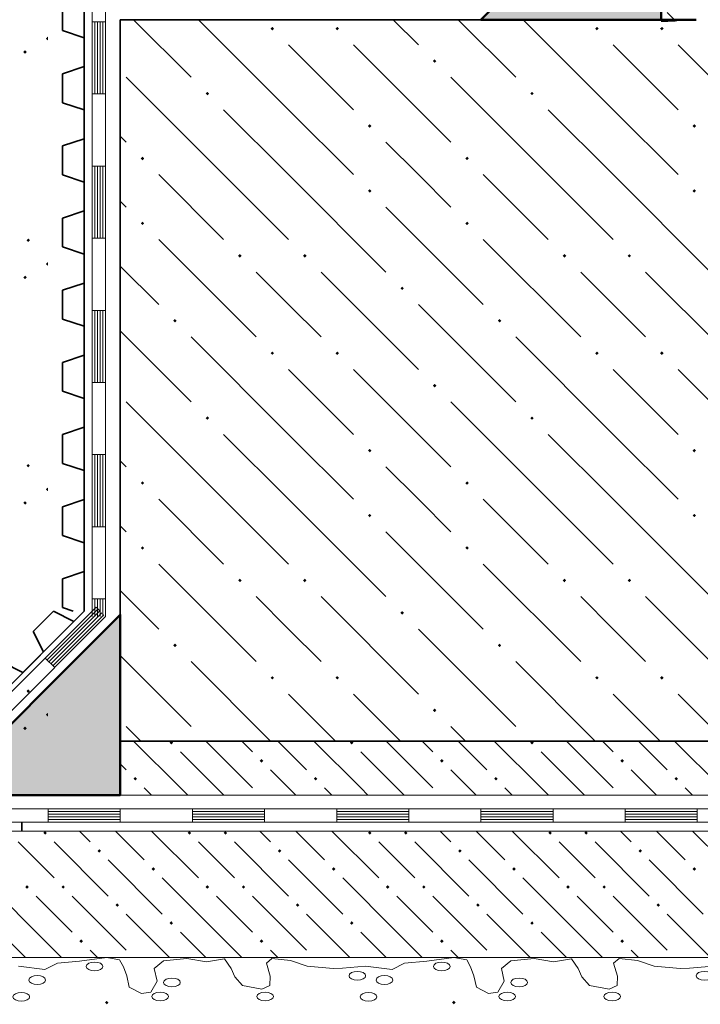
# Model space of a CAD drawing. Header units: millimetres. Extents: x 0 to 21000, y 0 to 14850.
# Tile 19 of 29: x 14638 to 15896, y 6674 to 8494. Entities that reach past the tile are written whole.
import ezdxf

# ---------------------------------------------------------------- set-up
doc = ezdxf.new("R2010")
doc.units = ezdxf.units.MM
for name, color, linetype, lineweight in [('Standard', 7, 'Continuous', 25), ('ЖБ Плита Фундамента верхний уровень', 7, 'Continuous', 35), ('Стена_ кирп кладка силик нес', 8, 'Continuous', 70), ('Фундаменты общие', 7, 'Continuous', 25)]:
    doc.layers.add(name, color=color, linetype=linetype, lineweight=lineweight)

msp = doc.modelspace()

# ---------------------------------------------------------------- hatches: boundary and pattern name
at = {"layer": 'Standard', "linetype": 'Continuous', "lineweight": 13, "transparency": 33554687}
for points in [[(14918, 7154.5), (14914.7, 7157.8), (14917.9, 7160.9), (14918.1, 7160.9), (14921.2, 7157.8)], [(15251.3, 7154.5), (15248.1, 7157.8), (15251.2, 7160.9), (15251.5, 7160.9), (15254.6, 7157.8)], [(15584.7, 7154.5), (15581.4, 7157.8), (15584.5, 7160.9), (15584.8, 7160.9), (15587.9, 7157.8)], [(15084.7, 7121.2), (15081.4, 7124.4), (15084.7, 7127.7), (15087.9, 7124.4)], [(15418, 7121.2), (15414.7, 7124.4), (15418, 7127.7), (15421.2, 7124.4)], [(15751.3, 7121.2), (15748.1, 7124.4), (15751.3, 7127.7), (15754.6, 7124.4)], [(14851.3, 7087.9), (14848.1, 7091.1), (14851.3, 7094.4), (14854.6, 7091.1)], [(15184.7, 7087.9), (15181.4, 7091.1), (15184.7, 7094.4), (15187.9, 7091.1)], [(15518, 7087.9), (15514.7, 7091.1), (15518, 7094.4), (15521.2, 7091.1)], [(15851.3, 7087.9), (15848.1, 7091.1), (15851.3, 7094.4), (15854.6, 7091.1)], [(15084.5, 7060.9), (15084.7, 7061), (15084.8, 7060.9)], [(15417.9, 7060.9), (15418, 7061), (15418.1, 7060.9)], [(15751.2, 7060.9), (15751.3, 7061), (15751.5, 7060.9)], [(14684.7, 6987.9), (14681.4, 6991.1), (14684.5, 6994.2), (14684.8, 6994.2), (14687.9, 6991.1)], [(14951.3, 6987.9), (14948.1, 6991.1), (14951.2, 6994.2), (14951.5, 6994.2), (14954.6, 6991.1)], [(15018, 6987.9), (15014.7, 6991.1), (15017.9, 6994.2), (15018.1, 6994.2), (15021.2, 6991.1)], [(15284.7, 6987.9), (15281.4, 6991.1), (15284.5, 6994.2), (15284.8, 6994.2), (15287.9, 6991.1)], [(15351.3, 6987.9), (15348.1, 6991.1), (15351.2, 6994.2), (15351.5, 6994.2), (15354.6, 6991.1)], [(15618, 6987.9), (15614.7, 6991.1), (15617.9, 6994.2), (15618.1, 6994.2), (15621.2, 6991.1)], [(15684.7, 6987.9), (15681.4, 6991.1), (15684.5, 6994.2), (15684.8, 6994.2), (15687.9, 6991.1)], [(14784.7, 6954.5), (14781.4, 6957.8), (14784.7, 6961), (14787.9, 6957.8)], [(15118, 6954.5), (15114.7, 6957.8), (15118, 6961), (15121.2, 6957.8)], [(15451.3, 6954.5), (15448.1, 6957.8), (15451.3, 6961), (15454.6, 6957.8)], [(15784.7, 6954.5), (15781.4, 6957.8), (15784.7, 6961), (15787.9, 6957.8)], [(14884.7, 6921.2), (14881.4, 6924.4), (14884.7, 6927.7), (14887.9, 6924.4)], [(15218, 6921.2), (15214.7, 6924.4), (15218, 6927.7), (15221.2, 6924.4)], [(15551.3, 6921.2), (15548.1, 6924.4), (15551.3, 6927.7), (15554.6, 6924.4)], [(15884.7, 6921.2), (15881.4, 6924.4), (15884.7, 6927.7), (15887.9, 6924.4)], [(14651.3, 6887.9), (14648.1, 6891.1), (14651.3, 6894.4), (14654.6, 6891.1)], [(14718, 6887.9), (14714.7, 6891.1), (14718, 6894.4), (14721.2, 6891.1)], [(14984.7, 6887.9), (14981.4, 6891.1), (14984.7, 6894.4), (14987.9, 6891.1)], [(15051.3, 6887.9), (15048.1, 6891.1), (15051.3, 6894.4), (15054.6, 6891.1)], [(15318, 6887.9), (15314.7, 6891.1), (15318, 6894.4), (15321.2, 6891.1)], [(15384.7, 6887.9), (15381.4, 6891.1), (15384.7, 6894.4), (15387.9, 6891.1)], [(15651.3, 6887.9), (15648.1, 6891.1), (15651.3, 6894.4), (15654.6, 6891.1)], [(15718, 6887.9), (15714.7, 6891.1), (15718, 6894.4), (15721.2, 6891.1)], [(14818, 6854.5), (14814.7, 6857.8), (14818, 6861), (14821.2, 6857.8)], [(15151.3, 6854.5), (15148.1, 6857.8), (15151.3, 6861), (15154.6, 6857.8)], [(15484.7, 6854.5), (15481.4, 6857.8), (15484.7, 6861), (15487.9, 6857.8)], [(15818, 6854.5), (15814.7, 6857.8), (15818, 6861), (15821.2, 6857.8)], [(14918, 6821.2), (14914.7, 6824.4), (14918, 6827.7), (14921.2, 6824.4)], [(15251.3, 6821.2), (15248.1, 6824.4), (15251.3, 6827.7), (15254.6, 6824.4)], [(15584.7, 6821.2), (15581.4, 6824.4), (15584.7, 6827.7), (15587.9, 6824.4)], [(14751.3, 6787.9), (14748.1, 6791.1), (14751.3, 6794.4), (14754.6, 6791.1)], [(15084.7, 6787.9), (15081.4, 6791.1), (15084.7, 6794.4), (15087.9, 6791.1)], [(15418, 6787.9), (15414.7, 6791.1), (15418, 6794.4), (15421.2, 6791.1)], [(15751.3, 6787.9), (15748.1, 6791.1), (15751.3, 6794.4), (15754.6, 6791.1)], [(14851.2, 6760.9), (14851.3, 6761), (14851.5, 6760.9)], [(15184.5, 6760.9), (15184.7, 6761), (15184.8, 6760.9)], [(15517.9, 6760.9), (15518, 6761), (15518.1, 6760.9)], [(15851.2, 6760.9), (15851.3, 6761), (15851.5, 6760.9)], [(14795.3, 6677.6), (14798.6, 6680.8), (14801.8, 6677.6), (14798.6, 6674.3)], [(15437, 6677.6), (15440.2, 6680.8), (15443.5, 6677.6), (15440.2, 6674.3)]]:
    msp.add_hatch(color=7, dxfattribs=at).paths.add_polyline_path(points, flags=16)
at = {"layer": 'ЖБ Плита Фундамента верхний уровень', "linetype": 'Continuous', "lineweight": 18, "transparency": 33554687}
for points in [[(15101.4, 8477.8), (15104.7, 8481), (15107.9, 8477.8), (15104.7, 8474.5)], [(15221.4, 8477.8), (15224.7, 8481), (15227.9, 8477.8), (15224.7, 8474.5)], [(15701.4, 8477.8), (15704.7, 8481), (15707.9, 8477.8), (15704.7, 8474.5)], [(15821.4, 8477.8), (15824.7, 8481), (15827.9, 8477.8), (15824.7, 8474.5)], [(15401.4, 8417.8), (15404.7, 8421), (15407.9, 8417.8), (15404.7, 8414.5)], [(14981.4, 8357.8), (14984.7, 8361), (14987.9, 8357.8), (14984.7, 8354.5)], [(15581.4, 8357.8), (15584.7, 8361), (15587.9, 8357.8), (15584.7, 8354.5)], [(15281.4, 8297.8), (15284.7, 8301), (15287.9, 8297.8), (15284.7, 8294.5)], [(15881.4, 8297.8), (15884.7, 8301), (15887.9, 8297.8), (15884.7, 8294.5)], [(14861.4, 8237.8), (14864.7, 8241), (14867.9, 8237.8), (14864.7, 8234.5)], [(15461.4, 8237.8), (15464.7, 8241), (15467.9, 8237.8), (15464.7, 8234.5)], [(15281.4, 8177.8), (15284.7, 8181), (15287.9, 8177.8), (15284.7, 8174.5)], [(15881.4, 8177.8), (15884.7, 8181), (15887.9, 8177.8), (15884.7, 8174.5)], [(14861.4, 8117.8), (14864.7, 8121), (14867.9, 8117.8), (14864.7, 8114.5)], [(15461.4, 8117.8), (15464.7, 8121), (15467.9, 8117.8), (15464.7, 8114.5)], [(15041.4, 8057.8), (15044.7, 8061), (15047.9, 8057.8), (15044.7, 8054.5)], [(15161.4, 8057.8), (15164.7, 8061), (15167.9, 8057.8), (15164.7, 8054.5)], [(15641.4, 8057.8), (15644.7, 8061), (15647.9, 8057.8), (15644.7, 8054.5)], [(15761.4, 8057.8), (15764.7, 8061), (15767.9, 8057.8), (15764.7, 8054.5)], [(15341.4, 7997.8), (15344.7, 8001), (15347.9, 7997.8), (15344.7, 7994.5)], [(14921.4, 7937.8), (14924.7, 7941), (14927.9, 7937.8), (14924.7, 7934.5)], [(15521.4, 7937.8), (15524.7, 7941), (15527.9, 7937.8), (15524.7, 7934.5)], [(15101.4, 7877.8), (15104.7, 7881), (15107.9, 7877.8), (15104.7, 7874.5)], [(15221.4, 7877.8), (15224.7, 7881), (15227.9, 7877.8), (15224.7, 7874.5)], [(15701.4, 7877.8), (15704.7, 7881), (15707.9, 7877.8), (15704.7, 7874.5)], [(15821.4, 7877.8), (15824.7, 7881), (15827.9, 7877.8), (15824.7, 7874.5)], [(15401.4, 7817.8), (15404.7, 7821), (15407.9, 7817.8), (15404.7, 7814.5)], [(14981.4, 7757.8), (14984.7, 7761), (14987.9, 7757.8), (14984.7, 7754.5)], [(15581.4, 7757.8), (15584.7, 7761), (15587.9, 7757.8), (15584.7, 7754.5)], [(15281.4, 7697.8), (15284.7, 7701), (15287.9, 7697.8), (15284.7, 7694.5)], [(15881.4, 7697.8), (15884.7, 7701), (15887.9, 7697.8), (15884.7, 7694.5)], [(14861.4, 7637.8), (14864.7, 7641), (14867.9, 7637.8), (14864.7, 7634.5)], [(15461.4, 7637.8), (15464.7, 7641), (15467.9, 7637.8), (15464.7, 7634.5)], [(15281.4, 7577.8), (15284.7, 7581), (15287.9, 7577.8), (15284.7, 7574.5)], [(15881.4, 7577.8), (15884.7, 7581), (15887.9, 7577.8), (15884.7, 7574.5)], [(14861.4, 7517.8), (14864.7, 7521), (14867.9, 7517.8), (14864.7, 7514.5)], [(15461.4, 7517.8), (15464.7, 7521), (15467.9, 7517.8), (15464.7, 7514.5)], [(15041.4, 7457.8), (15044.7, 7461), (15047.9, 7457.8), (15044.7, 7454.5)], [(15161.4, 7457.8), (15164.7, 7461), (15167.9, 7457.8), (15164.7, 7454.5)], [(15641.4, 7457.8), (15644.7, 7461), (15647.9, 7457.8), (15644.7, 7454.5)], [(15761.4, 7457.8), (15764.7, 7461), (15767.9, 7457.8), (15764.7, 7454.5)], [(15341.4, 7397.8), (15344.7, 7401), (15347.9, 7397.8), (15344.7, 7394.5)], [(14921.4, 7337.8), (14924.7, 7341), (14927.9, 7337.8), (14924.7, 7334.5)], [(15521.4, 7337.8), (15524.7, 7341), (15527.9, 7337.8), (15524.7, 7334.5)], [(15101.4, 7277.8), (15104.7, 7281), (15107.9, 7277.8), (15104.7, 7274.5)], [(15221.4, 7277.8), (15224.7, 7281), (15227.9, 7277.8), (15224.7, 7274.5)], [(15701.4, 7277.8), (15704.7, 7281), (15707.9, 7277.8), (15704.7, 7274.5)], [(15821.4, 7277.8), (15824.7, 7281), (15827.9, 7277.8), (15824.7, 7274.5)], [(15401.4, 7217.8), (15404.7, 7221), (15407.9, 7217.8), (15404.7, 7214.5)], [(14984.5, 7160.9), (14984.7, 7161), (14984.8, 7160.9)], [(15584.5, 7160.9), (15584.7, 7161), (15584.8, 7160.9)]]:
    msp.add_hatch(color=7, dxfattribs=at).paths.add_polyline_path(points, flags=16)
at = {"layer": 'Стена_ кирп кладка силик нес', "linetype": 'Continuous', "lineweight": 13, "transparency": 33554687}
for points in [[(15823.6, 8494.2), (15823.6, 8827.6), (15490.2, 8494.2)], [(14823.6, 7060.9), (14823.6, 7394.2), (14490.2, 7060.9)]]:
    msp.add_hatch(color=7, dxfattribs=at).paths.add_polyline_path(points)
for points in [[(14686, 8459.4), (14689.2, 8462.7), (14690.2, 8461.8), (14690.2, 8457.1), (14689.2, 8456.2)], [(14644.3, 8434.4), (14647.6, 8437.7), (14650.8, 8434.4), (14647.6, 8431.2)], [(14650.2, 8086.5), (14653.4, 8089.8), (14656.7, 8086.5), (14653.4, 8083.3)], [(14686, 8042.8), (14689.2, 8046), (14690.2, 8045.1), (14690.2, 8040.5), (14689.2, 8039.5)], [(14644.3, 8017.8), (14647.6, 8021), (14650.8, 8017.8), (14647.6, 8014.5)], [(14650.2, 7669.9), (14653.4, 7673.1), (14656.7, 7669.9), (14653.4, 7666.6)], [(14686, 7626.1), (14689.2, 7629.4), (14690.2, 7628.4), (14690.2, 7623.8), (14689.2, 7622.9)], [(14644.3, 7601.1), (14647.6, 7604.4), (14650.8, 7601.1), (14647.6, 7597.9)], [(14650.2, 7253.2), (14653.4, 7256.4), (14656.7, 7253.2), (14653.4, 7249.9)], [(14686, 7209.4), (14689.2, 7212.7), (14690.2, 7211.8), (14690.2, 7207.1), (14689.2, 7206.2)], [(14644.3, 7184.4), (14647.6, 7187.7), (14650.8, 7184.4), (14647.6, 7181.2)]]:
    msp.add_hatch(color=7, dxfattribs=at).paths.add_polyline_path(points, flags=16)

# ---------------------------------------------------------------- linework, layer by layer
at = {"layer": 'Standard', "color": 7, "linetype": 'Continuous', "lineweight": 35, "transparency": 33554687}
for p, q in [((14756.8, 8577.6), (14756.8, 8300.8)), ((14716.8, 8527.5), (14716.8, 8474.1)), ((14716.8, 8474.1), (14756.8, 8460.8)), ((14756.8, 8460.8), (14756.8, 8407.5)), ((14756.8, 8407.5), (14716.8, 8394.1)), ((14716.8, 8394.1), (14716.8, 8340.8)), ((14716.8, 8340.8), (14756.8, 8327.5)), ((14756.8, 8327.5), (14756.8, 8300.8)), ((14756.8, 8300.8), (14756.8, 7553.2)), ((14756.8, 8300.8), (14756.8, 8274.1)), ((14756.8, 8274.1), (14716.8, 8260.8)), ((14716.8, 8260.8), (14716.8, 8207.5)), ((14716.8, 8207.5), (14756.8, 8194.1)), ((14756.8, 8194.1), (14756.8, 8140.8)), ((14756.8, 8140.8), (14716.8, 8127.5)), ((14716.8, 8127.5), (14716.8, 8074.1)), ((14716.8, 8074.1), (14756.8, 8060.8)), ((14756.8, 8060.8), (14756.8, 8007.5)), ((14756.8, 8007.5), (14716.8, 7994.1)), ((14716.8, 7994.1), (14716.8, 7940.8)), ((14716.8, 7940.8), (14756.8, 7927.5)), ((14756.8, 7927.5), (14756.8, 7874.1)), ((14756.8, 7874.1), (14716.8, 7860.8)), ((14716.8, 7860.8), (14716.8, 7807.5)), ((14716.8, 7807.5), (14756.8, 7794.1)), ((14756.8, 7794.1), (14756.8, 7740.8)), ((14756.8, 7740.8), (14716.8, 7727.5)), ((14716.8, 7727.5), (14716.8, 7674.1)), ((14716.8, 7674.1), (14756.8, 7660.8)), ((14756.8, 7660.8), (14756.8, 7607.5)), ((14756.8, 7607.5), (14716.8, 7594.1)), ((14716.8, 7594.1), (14716.8, 7553.2)), ((14716.8, 7553.2), (14716.8, 7540.8)), ((14756.8, 7553.2), (14756.8, 7400.9)), ((14716.8, 7540.8), (14756.8, 7527.5)), ((14756.8, 7527.5), (14756.8, 7474.1)), ((14756.8, 7474.1), (14716.8, 7460.8)), ((14716.8, 7460.8), (14716.8, 7407.5)), ((14716.8, 7407.5), (14736.6, 7400.9)), ((14756.8, 7400.9), (14450.4, 7094.5)), ((14700.3, 7400.9), (14662.6, 7363.2)), ((14738, 7382), (14700.3, 7400.9)), ((14756.8, 7400.9), (14738, 7382)), ((14662.6, 7363.2), (14681.4, 7325.5)), ((14681.4, 7325.5), (14643.7, 7287.8)), ((14643.7, 7287.8), (14606, 7306.6)), ((14641.5, 7010.9), (14641.5, 6994.2)), ((14641.5, 7010.9), (14641.5, 6994.2))]:
    msp.add_line(p, q, dxfattribs=at)
at = {"layer": 'Standard', "color": 7, "linetype": 'Continuous', "lineweight": 18, "transparency": 33554687}
for p, q in [((14771.6, 8546.1), (14771.6, 8490.4)), ((14796.6, 8521.1), (14796.6, 8490.4)), ((14771.6, 8490.4), (14771.6, 8223.7)), ((14771.6, 8490.4), (14796.6, 8490.4)), ((14771.6, 8490.4), (14796.6, 8490.4)), ((14776.6, 8490.4), (14776.6, 8357)), ((14781.6, 8490.4), (14781.6, 8357)), ((14786.6, 8490.4), (14786.6, 8357)), ((14791.6, 8490.4), (14791.6, 8357)), ((14796.6, 8490.4), (14796.6, 8223.7)), ((14771.6, 8357), (14796.6, 8357)), ((14771.6, 8223.7), (14771.6, 7957)), ((14771.6, 8223.7), (14796.6, 8223.7)), ((14771.6, 8223.7), (14796.6, 8223.7)), ((14776.6, 8223.7), (14776.6, 8090.4)), ((14781.6, 8223.7), (14781.6, 8090.4)), ((14786.6, 8223.7), (14786.6, 8090.4)), ((14791.6, 8223.7), (14791.6, 8090.4)), ((14796.6, 8223.7), (14796.6, 7957)), ((14771.6, 8090.4), (14796.6, 8090.4)), ((14771.6, 7957), (14771.6, 7690.4)), ((14771.6, 7957), (14796.6, 7957)), ((14771.6, 7957), (14796.6, 7957)), ((14776.6, 7957), (14776.6, 7823.7)), ((14781.6, 7957), (14781.6, 7823.7)), ((14786.6, 7957), (14786.6, 7823.7)), ((14791.6, 7957), (14791.6, 7823.7)), ((14796.6, 7957), (14796.6, 7690.4)), ((14771.6, 7823.7), (14796.6, 7823.7)), ((14771.6, 7690.4), (14771.6, 7423.7)), ((14771.6, 7690.4), (14796.6, 7690.4)), ((14771.6, 7690.4), (14796.6, 7690.4)), ((14776.6, 7690.4), (14776.6, 7557)), ((14781.6, 7690.4), (14781.6, 7557)), ((14786.6, 7690.4), (14786.6, 7557)), ((14791.6, 7690.4), (14791.6, 7557)), ((14796.6, 7690.4), (14796.6, 7423.7)), ((14771.6, 7557), (14796.6, 7557)), ((14779, 7408.6), (14590.4, 7220)), ((14771.6, 7423.7), (14771.6, 7390.9)), ((14771.6, 7423.7), (14796.6, 7423.7)), ((14771.6, 7423.7), (14796.6, 7423.7)), ((14776.6, 7423.7), (14776.6, 7390.9)), ((14779, 7408.6), (14785.9, 7401.6)), ((14781.6, 7423.7), (14781.6, 7390.9)), ((14786.6, 7423.7), (14786.6, 7390.9)), ((14791.6, 7423.7), (14791.6, 7390.9)), ((14796.6, 7423.7), (14796.6, 7390.9)), ((14796.6, 7390.9), (14608.1, 7202.3)), ((14782.5, 7405), (14688.2, 7310.8)), ((14786, 7401.5), (14691.8, 7307.2)), ((14789.6, 7398), (14695.3, 7303.7)), ((14793.1, 7394.4), (14698.8, 7300.2)), ((14684.7, 7314.3), (14702.4, 7296.6)), ((14423.6, 7035.9), (14690.2, 7035.9)), ((14690.2, 7035.9), (14956.9, 7035.9)), ((14690.2, 7035.9), (14690.2, 7010.9)), ((14690.2, 7035.9), (14690.2, 7010.9)), ((14690.2, 7030.9), (14823.6, 7030.9)), ((14690.2, 7025.9), (14823.6, 7025.9)), ((14823.6, 7035.9), (14823.6, 7010.9)), ((14956.9, 7035.9), (15223.6, 7035.9)), ((14956.9, 7035.9), (14956.9, 7010.9)), ((14956.9, 7035.9), (14956.9, 7010.9)), ((14956.9, 7030.9), (15090.2, 7030.9)), ((14956.9, 7025.9), (15090.2, 7025.9)), ((15090.2, 7035.9), (15090.2, 7010.9)), ((15223.6, 7035.9), (15490.2, 7035.9)), ((15223.6, 7035.9), (15223.6, 7010.9)), ((15223.6, 7035.9), (15223.6, 7010.9)), ((15223.6, 7030.9), (15356.9, 7030.9)), ((15223.6, 7025.9), (15356.9, 7025.9)), ((15356.9, 7035.9), (15356.9, 7010.9)), ((15490.2, 7035.9), (15756.9, 7035.9)), ((15490.2, 7035.9), (15490.2, 7010.9)), ((15490.2, 7035.9), (15490.2, 7010.9)), ((15490.2, 7030.9), (15623.6, 7030.9)), ((15490.2, 7025.9), (15623.6, 7025.9)), ((15623.6, 7035.9), (15623.6, 7010.9)), ((15756.9, 7035.9), (16023.6, 7035.9)), ((15756.9, 7035.9), (15756.9, 7010.9)), ((15756.9, 7035.9), (15756.9, 7010.9)), ((15756.9, 7030.9), (15890.2, 7030.9)), ((15756.9, 7025.9), (15890.2, 7025.9)), ((15890.2, 7035.9), (15890.2, 7010.9)), ((14423.6, 7010.9), (14690.2, 7010.9)), ((14690.2, 7020.9), (14823.6, 7020.9)), ((14690.2, 7015.9), (14823.6, 7015.9)), ((14690.2, 7010.9), (14956.9, 7010.9)), ((14956.9, 7020.9), (15090.2, 7020.9)), ((14956.9, 7015.9), (15090.2, 7015.9)), ((14956.9, 7010.9), (15223.6, 7010.9)), ((15223.6, 7020.9), (15356.9, 7020.9)), ((15223.6, 7015.9), (15356.9, 7015.9)), ((15223.6, 7010.9), (15490.2, 7010.9)), ((15490.2, 7020.9), (15623.6, 7020.9)), ((15490.2, 7015.9), (15623.6, 7015.9)), ((15490.2, 7010.9), (15756.9, 7010.9)), ((15756.9, 7020.9), (15890.2, 7020.9)), ((15756.9, 7015.9), (15890.2, 7015.9)), ((15756.9, 7010.9), (16023.6, 7010.9))]:
    msp.add_line(p, q, dxfattribs=at)
at = {"layer": 'Standard', "color": 253, "linetype": 'Continuous', "lineweight": 13, "true_color": 0xababab, "transparency": 33554687}
for p, q in [((15848.2, 8494.2), (15834.7, 8507.8)), ((14934.7, 7074.4), (14848.2, 7160.9)), ((15001.3, 7141.1), (14981.5, 7160.9)), ((15048.2, 7160.9), (15068, 7141.1)), ((15114.9, 7160.9), (15168, 7107.8)), ((15268, 7074.4), (15181.5, 7160.9)), ((15334.7, 7141.1), (15314.9, 7160.9)), ((15381.5, 7160.9), (15401.3, 7141.1)), ((15448.2, 7160.9), (15501.3, 7107.8)), ((15601.3, 7074.4), (15514.9, 7160.9)), ((15668, 7141.1), (15648.2, 7160.9)), ((15714.9, 7160.9), (15734.7, 7141.1)), ((15781.5, 7160.9), (15834.7, 7107.8)), ((15934.7, 7074.4), (15848.2, 7160.9)), ((14934.7, 7141.1), (15001.3, 7074.4)), ((15001.3, 7141.1), (15068, 7074.4)), ((15268, 7141.1), (15334.7, 7074.4)), ((15334.7, 7141.1), (15401.3, 7074.4)), ((15601.3, 7141.1), (15668, 7074.4)), ((15668, 7141.1), (15734.7, 7074.4)), ((14823.6, 7118.9), (14834.7, 7107.8)), ((15134.7, 7074.4), (15101.3, 7107.8)), ((15468, 7074.4), (15434.7, 7107.8)), ((15801.3, 7074.4), (15768, 7107.8)), ((14868, 7074.4), (14881.5, 7060.9)), ((14934.7, 7074.4), (14948.2, 7060.9)), ((15001.3, 7074.4), (15014.9, 7060.9)), ((15148.2, 7060.9), (15134.7, 7074.4)), ((15201.3, 7074.4), (15214.9, 7060.9)), ((15268, 7074.4), (15281.5, 7060.9)), ((15334.7, 7074.4), (15348.2, 7060.9)), ((15481.5, 7060.9), (15468, 7074.4)), ((15534.7, 7074.4), (15548.2, 7060.9)), ((15601.3, 7074.4), (15614.9, 7060.9)), ((15668, 7074.4), (15681.5, 7060.9)), ((15814.9, 7060.9), (15801.3, 7074.4)), ((15868, 7074.4), (15881.5, 7060.9)), ((14748.2, 6994.2), (14768, 6974.4)), ((14814.9, 6994.2), (14868, 6941.1)), ((14881.5, 6994.2), (14968, 6907.8)), ((15081.5, 6994.2), (15101.3, 6974.4)), ((15148.2, 6994.2), (15201.3, 6941.1)), ((15214.9, 6994.2), (15301.3, 6907.8)), ((15414.9, 6994.2), (15434.7, 6974.4)), ((15481.5, 6994.2), (15534.7, 6941.1)), ((15548.2, 6994.2), (15634.7, 6907.8)), ((15748.2, 6994.2), (15768, 6974.4)), ((15814.9, 6994.2), (15868, 6941.1)), ((15881.5, 6994.2), (15968, 6907.8)), ((14668, 6941.1), (14634.7, 6974.4)), ((14701.3, 6974.4), (14801.3, 6874.4)), ((15001.3, 6941.1), (14968, 6974.4)), ((15034.7, 6974.4), (15134.7, 6874.4)), ((15334.7, 6941.1), (15301.3, 6974.4)), ((15368, 6974.4), (15468, 6874.4)), ((15668, 6941.1), (15634.7, 6974.4)), ((15701.3, 6974.4), (15801.3, 6874.4)), ((14701.3, 6907.8), (14668, 6941.1)), ((14801.3, 6941.1), (14901.3, 6841.1)), ((15034.7, 6907.8), (15001.3, 6941.1)), ((15134.7, 6941.1), (15234.7, 6841.1)), ((15368, 6907.8), (15334.7, 6941.1)), ((15468, 6941.1), (15568, 6841.1)), ((15701.3, 6907.8), (15668, 6941.1)), ((15801.3, 6941.1), (15901.3, 6841.1)), ((14668, 6807.8), (14568, 6907.8)), ((15001.3, 6807.8), (14901.3, 6907.8)), ((15334.7, 6807.8), (15234.7, 6907.8)), ((15668, 6807.8), (15568, 6907.8)), ((14668, 6874.4), (14734.7, 6807.8)), ((14734.7, 6874.4), (14834.7, 6774.4)), ((15001.3, 6874.4), (15068, 6807.8)), ((15068, 6874.4), (15168, 6774.4)), ((15334.7, 6874.4), (15401.3, 6807.8)), ((15401.3, 6874.4), (15501.3, 6774.4)), ((15668, 6874.4), (15734.7, 6807.8)), ((15734.7, 6874.4), (15834.7, 6774.4)), ((14914.9, 6760.9), (14834.7, 6841.1)), ((15248.2, 6760.9), (15168, 6841.1)), ((15581.5, 6760.9), (15501.3, 6841.1)), ((15914.9, 6760.9), (15834.7, 6841.1)), ((14601.3, 6807.8), (14648.2, 6760.9)), ((14668, 6807.8), (14714.9, 6760.9)), ((14934.7, 6807.8), (14981.5, 6760.9)), ((15001.3, 6807.8), (15048.2, 6760.9)), ((15268, 6807.8), (15314.9, 6760.9)), ((15334.7, 6807.8), (15381.5, 6760.9)), ((15601.3, 6807.8), (15648.2, 6760.9)), ((15668, 6807.8), (15714.9, 6760.9)), ((14781.5, 6760.9), (14768, 6774.4)), ((15114.9, 6760.9), (15101.3, 6774.4)), ((15448.2, 6760.9), (15434.7, 6774.4)), ((15781.5, 6760.9), (15768, 6774.4))]:
    msp.add_line(p, q, dxfattribs=at)
at = {"layer": 'Standard', "color": 7, "linetype": 'Continuous', "lineweight": 13, "transparency": 33554687}
msp.add_line((14156.9, 6760.9), (19290.2, 6760.9), dxfattribs=at)
at = {"layer": 'Standard', "color": 7, "linetype": 'Continuous', "lineweight": 50, "transparency": 33554687}
msp.add_lwpolyline([(15823.6, 12707.6), (15823.6, 8494.2), (15887.9, 8494.2)], dxfattribs=at)
at = {"layer": 'Standard', "color": 7, "linetype": 'Continuous', "lineweight": 25, "transparency": 33554687}
msp.add_lwpolyline([(15823.6, 8491.3), (15835.9, 8491.2), (15849.2, 8492.2), (15861.2, 8494.4)], dxfattribs=at)
at = {"layer": 'Standard', "color": 7, "linetype": 'Continuous', "lineweight": 13, "transparency": 33554687}
for points in [[(14823.6, 7160.9), (14823.6, 7060.9), (19290.2, 7060.9)], [(19290.2, 6994.2), (14156.9, 6994.2), (14156.9, 6760.9), (19290.2, 6760.9)], [(14635.6, 6745.1), (14684.3, 6738.7), (14707.4, 6750.3), (14748.5, 6753.9), (14798.6, 6760.9)], [(14798.6, 6760.9), (14822.3, 6756.6), (14829.4, 6743.3), (14835.8, 6726.9), (14840.3, 6706.1), (14862.7, 6694.2), (14880, 6696.8), (14891.6, 6716.8), (14886.5, 6740.6), (14903.8, 6754.6), (14946.8, 6759.2), (14982.7, 6752.7), (15016.1, 6758.6), (15028.3, 6740.5), (15035.3, 6725.1), (15049.5, 6709.1), (15085.4, 6702.1), (15100.1, 6708.8), (15100.8, 6726.3), (15093.7, 6750.6), (15104, 6759.1), (15138, 6755), (15168.8, 6744.8), (15216.9, 6740.2), (15234.2, 6741.3), (15277.2, 6745.1), (15326, 6738.7), (15349.1, 6750.3), (15390.2, 6753.9), (15440.2, 6760.9)], [(15440.2, 6760.9), (15464, 6756.6), (15471, 6743.3), (15477.4, 6726.9), (15481.9, 6706.1), (15504.4, 6694.2), (15521.7, 6696.8), (15533.3, 6716.8), (15528.1, 6740.6), (15545.5, 6754.6), (15588.4, 6759.2), (15624.4, 6752.7), (15657.8, 6758.6), (15669.9, 6740.5), (15677, 6725.1), (15691.1, 6709.1), (15727.1, 6702.1), (15741.8, 6708.8), (15742.4, 6726.3), (15735.4, 6750.6), (15745.7, 6759.1), (15779.7, 6755), (15810.5, 6744.8), (15858.6, 6740.2), (15875.9, 6741.3), (15918.9, 6745.1)]]:
    msp.add_lwpolyline(points, dxfattribs=at)
for centre in [(14776.1, 6744.4), (15417.8, 6744.4), (15261.8, 6727.1), (15903.5, 6727.1), (14670.2, 6719.2), (14919.2, 6714.8), (15311.9, 6719.2), (15560.9, 6714.8), (14640.7, 6688.2), (14897.4, 6688.8), (15091.2, 6688.8), (15282.4, 6688.2), (15539, 6688.8), (15732.8, 6688.8)]:
    msp.add_ellipse(centre, major_axis=(15.4, 0), ratio=0.524892, dxfattribs=at)
at = {"layer": 'ЖБ Плита Фундамента верхний уровень', "color": 7, "linetype": 'Continuous', "lineweight": 35, "transparency": 33554687}
for p, q in [((14823.6, 8494.2), (14823.6, 7160.9)), ((15823.6, 8494.2), (14823.6, 8494.2)), ((14823.6, 7160.9), (19290.2, 7160.9))]:
    msp.add_line(p, q, dxfattribs=at)
at = {"layer": 'ЖБ Плита Фундамента верхний уровень', "color": 251, "linetype": 'Continuous', "lineweight": 18, "true_color": 0x575757, "transparency": 33554687}
for p, q in [((14848.2, 8494.2), (14954.7, 8387.8)), ((15134.7, 8327.8), (14968.2, 8494.2)), ((15328.2, 8494.2), (15374.7, 8447.8)), ((15448.2, 8494.2), (15554.7, 8387.8)), ((15734.7, 8327.8), (15568.2, 8494.2)), ((15134.7, 8447.8), (15254.7, 8327.8)), ((15254.7, 8447.8), (15434.7, 8267.8)), ((15734.7, 8447.8), (15854.7, 8327.8)), ((15854.7, 8447.8), (16034.7, 8267.8)), ((15014.7, 8207.8), (14834.7, 8387.8)), ((15614.7, 8207.8), (15434.7, 8387.8)), ((15014.7, 8327.8), (15134.7, 8207.8)), ((15134.7, 8327.8), (15254.7, 8207.8)), ((15614.7, 8327.8), (15734.7, 8207.8)), ((15734.7, 8327.8), (15854.7, 8207.8)), ((14823.6, 8278.9), (14834.7, 8267.8)), ((15374.7, 8207.8), (15314.7, 8267.8)), ((14894.7, 8207.8), (15014.7, 8087.8)), ((15014.7, 8207.8), (15134.7, 8087.8)), ((15134.7, 8207.8), (15314.7, 8027.8)), ((15434.7, 8147.8), (15374.7, 8207.8)), ((15494.7, 8207.8), (15614.7, 8087.8)), ((15614.7, 8207.8), (15734.7, 8087.8)), ((15734.7, 8207.8), (15914.7, 8027.8)), ((14834.7, 8147.8), (14823.6, 8158.9)), ((15314.7, 8147.8), (15494.7, 7967.8)), ((14894.7, 8087.8), (15074.7, 7907.8)), ((15494.7, 8087.8), (15674.7, 7907.8)), ((14823.6, 8038.9), (14894.7, 7967.8)), ((15134.7, 7967.8), (15074.7, 8027.8)), ((15194.7, 8027.8), (15374.7, 7847.8)), ((15734.7, 7967.8), (15674.7, 8027.8)), ((15794.7, 8027.8), (15974.7, 7847.8)), ((15194.7, 7907.8), (15134.7, 7967.8)), ((15374.7, 7967.8), (15554.7, 7787.8)), ((15794.7, 7907.8), (15734.7, 7967.8)), ((14823.6, 7918.9), (14954.7, 7787.8)), ((15134.7, 7727.8), (14954.7, 7907.8)), ((15734.7, 7727.8), (15554.7, 7907.8)), ((15134.7, 7847.8), (15254.7, 7727.8)), ((15254.7, 7847.8), (15434.7, 7667.8)), ((15734.7, 7847.8), (15854.7, 7727.8)), ((15854.7, 7847.8), (16034.7, 7667.8)), ((15014.7, 7607.8), (14834.7, 7787.8)), ((15614.7, 7607.8), (15434.7, 7787.8)), ((15014.7, 7727.8), (15134.7, 7607.8)), ((15134.7, 7727.8), (15254.7, 7607.8)), ((15614.7, 7727.8), (15734.7, 7607.8)), ((15734.7, 7727.8), (15854.7, 7607.8)), ((14823.6, 7678.9), (14834.7, 7667.8)), ((15374.7, 7607.8), (15314.7, 7667.8)), ((14894.7, 7607.8), (15014.7, 7487.8)), ((15014.7, 7607.8), (15134.7, 7487.8)), ((15134.7, 7607.8), (15314.7, 7427.8)), ((15434.7, 7547.8), (15374.7, 7607.8)), ((15494.7, 7607.8), (15614.7, 7487.8)), ((15614.7, 7607.8), (15734.7, 7487.8)), ((15734.7, 7607.8), (15914.7, 7427.8)), ((14834.7, 7547.8), (14823.6, 7558.9)), ((15314.7, 7547.8), (15494.7, 7367.8)), ((14894.7, 7487.8), (15074.7, 7307.8)), ((15494.7, 7487.8), (15674.7, 7307.8)), ((14823.6, 7438.9), (14894.7, 7367.8)), ((15134.7, 7367.8), (15074.7, 7427.8)), ((15194.7, 7427.8), (15374.7, 7247.8)), ((15734.7, 7367.8), (15674.7, 7427.8)), ((15794.7, 7427.8), (15974.7, 7247.8)), ((15194.7, 7307.8), (15134.7, 7367.8)), ((15374.7, 7367.8), (15554.7, 7187.8)), ((15794.7, 7307.8), (15734.7, 7367.8)), ((14823.6, 7318.9), (14954.7, 7187.8)), ((15101.5, 7160.9), (14954.7, 7307.8)), ((15701.5, 7160.9), (15554.7, 7307.8)), ((15134.7, 7247.8), (15221.5, 7160.9)), ((15254.7, 7247.8), (15341.5, 7160.9)), ((15734.7, 7247.8), (15821.5, 7160.9)), ((15854.7, 7247.8), (15941.5, 7160.9)), ((14861.5, 7160.9), (14834.7, 7187.8)), ((15461.5, 7160.9), (15434.7, 7187.8))]:
    msp.add_line(p, q, dxfattribs=at)
at = {"layer": 'Фундаменты общие', "color": 7, "linetype": 'Continuous', "lineweight": 50, "transparency": 33554687}
for points in [[(15823.6, 8494.2), (15490.2, 8494.2), (15823.6, 8827.6), (15823.6, 8494.2), (15490.2, 8494.2)], [(14823.6, 7060.9), (14490.2, 7060.9), (14823.6, 7394.2), (14823.6, 7060.9), (14490.2, 7060.9)]]:
    msp.add_lwpolyline(points, dxfattribs=at)

doc.saveas('drawing.dxf')
